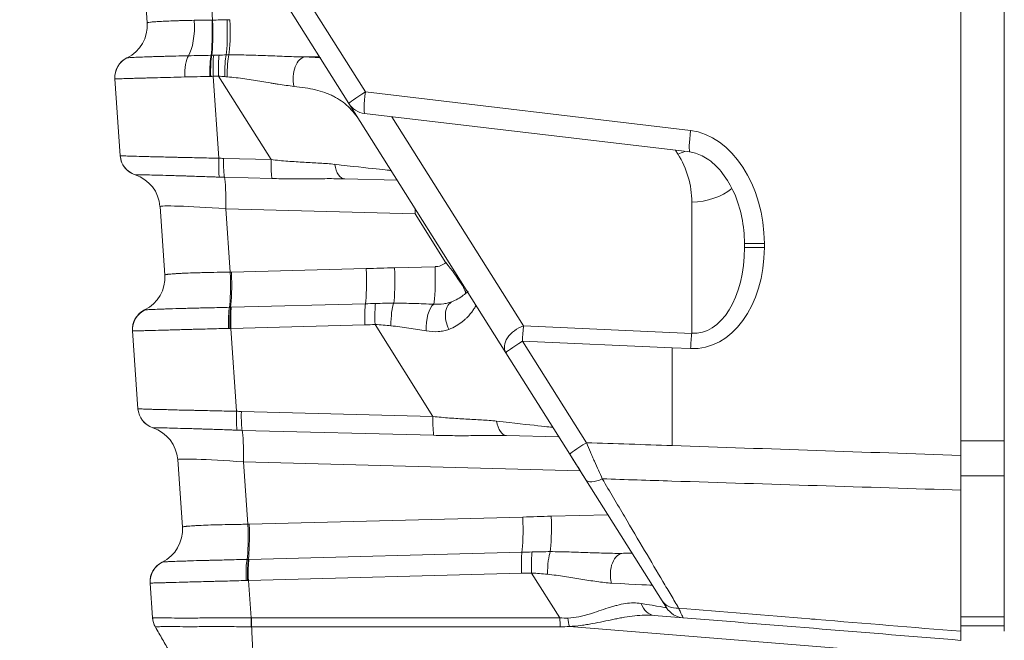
# Model space of a CAD drawing. Header units: millimetres. Extents: x 4 to 836, y 5 to 589.
# Tile 31 of 163: x 475 to 489, y 60 to 68. Entities that reach past the tile are written whole.
import ezdxf

# ---------------------------------------------------------------- set-up
doc = ezdxf.new("R2010")
doc.units = ezdxf.units.MM
doc.layers.add('1', color=7, linetype='Continuous', true_color=0xffffff)
doc.styles.add('ideas_simplex', font='simplex.shx')
doc.dimstyles.get("Standard").update_dxf_attribs({"dimtxt": 0.18, "dimasz": 0.18, "dimexe": 0.18, "dimexo": 0.0625, "dimgap": 0.09, "dimtad": 0, "dimtih": 1, "dimtoh": 1, "dimdec": 4, "dimzin": 0, "dimdsep": 46, "dimtxsty": 'Standard', "dimcen": 0.09, "dimadec": 0, "dimazin": 0, "dimtfac": 1, "dimtdec": 4, "dimtofl": 0, "dimtmove": 0, "dimatfit": 3, "dimfxl": 1, "dimtolj": 1, "dimtzin": 0, "dimarcsym": 0})

# ---------------------------------------------------------------- blocks, each defined once
blk = doc.blocks.new('_U7')
at = {"layer": '1', "color": 152, "lineweight": 13}
for p, q in [((379.695031, 110.932506), (379.695031, 29.92811)), ((504.495031, 61.055569), (504.495031, 29.92811))]:
    blk.add_line(p, q, dxfattribs=at)
at = {"layer": '1', "color": 87, "lineweight": 25}
for p, q in [((435.007531, 39.05311), (433.507531, 39.05311)), ((433.507531, 39.05311), (433.507531, 33.42811)), ((450.682531, 39.05311), (449.182531, 39.05311)), ((450.682531, 33.42811), (450.682531, 39.05311)), ((433.507531, 33.42811), (435.007531, 33.42811)), ((449.182531, 33.42811), (450.682531, 33.42811))]:
    blk.add_line(p, q, dxfattribs=at)
at = {"layer": '1', "color": 27, "lineweight": 13}
blk.add_line((379.695031, 31.92811), (504.495031, 31.92811), dxfattribs=at)
at = {"layer": '1', "color": 27, "lineweight": 18}
for points in [[(379.695031, 31.92811), (382.69503, 32.457091), (382.695033, 31.399129)], [(504.495031, 31.92811), (501.495033, 31.399129), (501.49503, 32.457091)]]:
    blk.add_solid(points, dxfattribs=at)
at = {"layer": '1', "color": 87, "linetype": 'Continuous', "lineweight": 25, "char_height": 3, "attachment_point": 7, "line_spacing_factor": 1.204819, "style": 'ideas_simplex'}
for s, insert in [('\\W1.1692;124,8', (434.979031, 41.18811)), ('\\W1.1692;4.913', (434.979031, 33.87561))]:
    blk.add_mtext(s, dxfattribs=dict(at, insert=insert))

msp = doc.modelspace()

# ---------------------------------------------------------------- linework, layer by layer
at = {"layer": '1', "color": 143, "linetype": 'Continuous', "lineweight": 18}
for p, q in [((488.795, 62.175), (488.795, 182.048)), ((476.92, 68.166), (476.852, 69.128)), ((479.714, 67.05), (478.682, 68.688)), ((476.547, 66.326), (476.473, 67.392)), ((481.89, 63.596), (479.714, 67.05)), ((479.932, 66.912), (484.437, 66.379)), ((480.383, 65.987), (479.658, 66.006)), ((477.164, 64.673), (477.098, 65.621)), ((485.195, 65.054), (485.195, 65.109)), ((476.792, 62.82), (476.717, 63.898)), ((482.775, 62.19), (481.89, 63.596)), ((482.625, 62.429), (481.9, 62.448)), ((477.408, 61.179), (477.343, 62.115)), ((482.998, 61.837), (482.775, 62.19)), ((484.055, 60.159), (482.998, 61.837)), ((488.195, 59.736), (488.195, 61.692)), ((488.795, 59.736), (488.795, 61.691)), ((483.519, 60.817), (483.638, 60.821)), ((476.995, 59.924), (476.961, 60.404)), ((484.115, 60.064), (484.055, 60.159)), ((484.345, 59.924), (483.946, 59.957))]:
    msp.add_line(p, q, dxfattribs=at)
at = {"layer": '1', "color": 143, "linetype": 'Continuous', "lineweight": 13}
for p, q in [((477.764, 69.097), (477.827, 68.205)), ((478.911, 68.848), (479.943, 67.21)), ((477.835, 67.427), (477.914, 66.292)), ((478.638, 66.272), (477.91, 67.429)), ((479.943, 67.21), (484.448, 66.677)), ((480.309, 66.867), (482.136, 63.968)), ((484.272, 66.35), (484.24, 66.402)), ((477.98, 66.289), (478.638, 66.272)), ((476.754, 66.062), (476.754, 66.062)), ((478.649, 66.01), (477.991, 66.028)), ((484.465, 63.865), (484.465, 65.684)), ((478.009, 65.591), (478.071, 64.713)), ((480.631, 65.522), (478.009, 65.591)), ((481.059, 64.844), (480.631, 65.522)), ((485.195, 65.109), (485.471, 65.109)), ((485.471, 65.109), (485.471, 65.054)), ((485.195, 65.054), (485.471, 65.054)), ((478.089, 64.713), (479.956, 64.762)), ((480.348, 64.774), (480.908, 64.789)), ((478.086, 64.226), (479.944, 64.275)), ((479.937, 63.983), (478.079, 63.934)), ((480.88, 62.713), (480.078, 63.987)), ((478.079, 63.934), (478.159, 62.785)), ((482.136, 63.968), (484.465, 63.865)), ((482.119, 63.756), (483.005, 62.35)), ((484.195, 63.664), (482.119, 63.756)), ((484.448, 63.653), (484.195, 63.664)), ((484.195, 63.664), (484.195, 62.31)), ((478.225, 62.783), (480.88, 62.713)), ((476.999, 62.556), (476.999, 62.555)), ((480.891, 62.452), (478.236, 62.521)), ((478.255, 62.085), (478.315, 61.219)), ((482.919, 61.962), (478.255, 62.085)), ((478.333, 61.22), (482.125, 61.319)), ((482.517, 61.331), (483.304, 61.351)), ((478.33, 60.733), (482.113, 60.832)), ((482.106, 60.54), (478.323, 60.44)), ((478.323, 60.44), (478.359, 59.923)), ((482.638, 59.923), (482.247, 60.544)), ((478.364, 59.923), (482.638, 59.923)), ((482.642, 59.797), (478.367, 59.797)), ((488.195, 59.363), (482.769, 59.804))]:
    msp.add_line(p, q, dxfattribs=at)
at = {"layer": '1', "color": 252, "linetype": 'Continuous', "lineweight": 13}
for p, q in [((488.195, 62.375), (488.795, 62.375)), ((488.795, 61.891), (488.195, 61.891)), ((488.195, 59.936), (488.795, 59.936))]:
    msp.add_line(p, q, dxfattribs=at)
at = {"layer": '1', "color": 252, "linetype": 'Continuous', "lineweight": 18}
for p, q in [((488.195, 61.891), (488.195, 62.238)), ((488.795, 62.175), (488.795, 61.891)), ((488.195, 61.692), (488.195, 61.891)), ((488.795, 61.691), (488.795, 61.891)), ((488.795, 59.811), (488.195, 59.811))]:
    msp.add_line(p, q, dxfattribs=at)
at = {"layer": '1', "color": 143, "linetype": 'Continuous', "lineweight": 18}
for centre, radius, start, end in [((476.772, 67.412), 0.3, 116.0243, 184), ((479.968, 67.21), 0.3, 212.2105, 263.2514), ((476.846, 66.347), 0.3, 184, 251.9757), ((476.599, 65.586), 0.5, 4, 71.9757), ((477.016, 63.919), 0.3, 116.0243, 184), ((477.092, 62.841), 0.3, 184, 251.9757), ((476.844, 62.08), 0.5, 4, 71.9757), ((477.26, 60.425), 0.3, 116.0243, 184), ((484.369, 60.223), 0.3, 212.2105, 265.352)]:
    msp.add_arc(centre, radius, start, end, dxfattribs=at)
at = {"layer": '1', "color": 143, "linetype": 'Continuous', "lineweight": 13}
msp.add_arc((480.902, 65.039), 0.25, 271.5, 308.9264, dxfattribs=at)
for centre, major_axis, ratio, start_param, end_param in [((477.773, 68.165), (0.012, -0.5), 0.095877, 0.464054, 1.650014), ((477.783, 68.165), (0.013, -0.5), 0.089454, 0.463739, 1.649703), ((477.984, 68.17), (-0.012, 0.5), 0.089417, 3.602294, 4.791338), ((478.023, 68.171), (-0.012, 0.5), 0.089278, 3.599985, 4.791496), ((477.403, 68.156), (0.013, -0.5), 0.343506, 0.469893, 1.656227), ((476.772, 67.412), (-0.132, 0.27), 0.999868, 0, 1.187396), ((476.773, 67.413), (-0.126, 0.272), 0.998812, 0.020857, 1.209369), ((477.547, 67.446), (-0.007, 0.3), 0.35166, 0.471534, 1.658016), ((477.825, 67.45), (-0.004, 0.3), 0.118205, 0.465266, 1.652215), ((477.833, 67.45), (-0.004, 0.3), 0.11168, 0.46487, 1.651813), ((477.861, 67.451), (-0.008, 0.3), 0.089493, 0.463259, 1.649658), ((477.936, 67.453), (-0.008, 0.3), 0.089545, 0.4632, 1.649599), ((478.033, 67.454), (-0.002, 0.3), 0.127641, 0.462791, 1.675862), ((478.071, 67.454), (0.001, 0.3), 0.142144, 0.461465, 1.686647), ((479.117, 67.397), (0.006, 0.3), 0.580697, 0.078844, 1.953982), ((479.851, 64.72), (44.417, 0.925), 0.067314, 1.581716, 1.586115), ((479.968, 67.21), (-0.254, -0.16), 0.043295, 4.781005, 6.283185), ((479.968, 67.21), (-0.035, -0.298), 0.080476, 4.721912, 6.283175), ((484.473, 66.677), (-0.035, -0.298), 0.080476, 4.721912, 6.277558), ((484.421, 65.194), (0.119, -1.485), 0.702494, 1.457058, 3.001674), ((484.253, 66.88), (0.635, 0.4), 0.654571, 4.349867, 4.48958), ((483.215, 65.684), (0, 1.25), 1, 4.712389, 5.274569), ((476.846, 66.347), (-0.299, -0.021), 0.999911, 0.335946, 1.188335), ((477.94, 66.316), (0.013, 0.3), 0.083918, 1.655597, 2.844742), ((478.006, 66.314), (-0.008, -0.3), 0.085301, 4.795792, 5.982191), ((478.664, 66.297), (-0.008, -0.3), 0.085301, 4.795792, 5.982191), ((479.666, 66.306), (0.008, 0.3), 0.512573, 1.920751, 3.141593), ((478.388, 66.34), (1.909, -0.217), 0.002715, 5.346643, 6.285359), ((477.966, 65.551), (0.013, 0.5), 0.085301, 4.795792, 5.982191), ((484.445, 66.214), (0.75, 0), 0.707107, 4.738569, 5.582412), ((478.105, 65.547), (1.008, -0.075), 0.036781, 1.668846, 3.146912), ((480.588, 65.482), (0.013, 0.5), 0.085301, 4.795792, 4.936536), ((484.421, 65.14), (0.119, -1.485), 0.702494, 6.195627, 7.740243), ((484.445, 65.14), (0.076, -1.275), 0.585237, 6.207347, 7.751963), ((481.015, 64.804), (0.314, -0.389), 0.118734, 0, 1.57909), ((478.027, 64.672), (-0.014, 0.5), 0.089599, 3.605123, 4.791129), ((478.045, 64.673), (-0.013, 0.5), 0.089526, 3.604858, 4.791214), ((479.912, 64.722), (-0.013, 0.5), 0.089526, 3.604814, 4.791214), ((480.305, 64.733), (-0.013, 0.5), 0.089526, 3.587393, 4.791214), ((480.865, 64.748), (-0.013, 0.5), 0.089526, 3.428986, 4.791214), ((479.963, 64.007), (-0.008, 0.3), 0.089526, 0.463222, 1.649621), ((480.104, 64.011), (-0.009, 0.3), 0.089905, 0.462785, 1.649185), ((480.354, 64.013), (0.006, 0.3), 0.186297, 0.452373, 1.718933), ((480.905, 63.982), (0.022, 0.299), 0.396805, 0.312634, 1.879684), ((481.269, 64.032), (-0.117, 0.276), 0.664207, 0, 1.694564), ((477.016, 63.919), (-0.132, 0.27), 0.999868, 0, 1.187396), ((477.017, 63.919), (-0.126, 0.272), 0.998812, 0.020857, 1.209369), ((478.079, 63.958), (-0.005, 0.3), 0.110731, 0.4646, 1.651491), ((478.096, 63.958), (-0.007, 0.3), 0.0966, 0.463597, 1.650234), ((478.105, 63.958), (-0.008, 0.3), 0.089526, 0.463222, 1.649621), ((482.143, 63.756), (-0.254, -0.16), 0.654571, 4.349867, 6.283185), ((482.143, 63.756), (0.013, 0.3), 0.080955, 0.788352, 1.57438), ((484.473, 63.653), (0.013, 0.3), 0.080955, 0.788352, 1.57438), ((482.143, 63.756), (-0.254, -0.16), 0.043295, 4.781005, 6.283185), ((477.092, 62.841), (0.299, 0.021), 0.999911, 3.141593, 4.329928), ((478.185, 62.81), (-0.013, -0.3), 0.083918, 4.797189, 5.986334), ((478.251, 62.807), (-0.008, -0.3), 0.085301, 4.795792, 5.982191), ((480.906, 62.738), (-0.008, -0.3), 0.085301, 4.795792, 5.982191), ((481.908, 62.748), (-0.008, -0.3), 0.512573, 5.062344, 6.283185), ((480.63, 62.781), (1.909, -0.217), 0.002715, 5.346643, 6.285359), ((478.211, 62.044), (-0.013, -0.5), 0.085301, 1.654199, 2.840599), ((483.029, 62.35), (-0.254, -0.16), 0.043295, 4.781005, 6.283185), ((478.35, 62.04), (1.008, -0.075), 0.036781, 1.668846, 3.146912), ((483.252, 61.997), (-0.254, -0.16), 0.394384, 0, 1.227132), ((482.081, 61.278), (-0.013, 0.5), 0.089526, 3.604814, 4.791214), ((482.474, 61.29), (-0.013, 0.5), 0.089526, 3.587393, 4.791214), ((478.272, 61.179), (0.014, -0.5), 0.089599, 0.46353, 1.649537), ((478.29, 61.179), (-0.013, 0.5), 0.089526, 3.604858, 4.791214), ((482.524, 60.57), (-0.006, -0.3), 0.186297, 3.593965, 4.860525), ((478.323, 60.464), (0.005, -0.3), 0.110731, 3.606193, 4.793084), ((478.34, 60.465), (0.007, -0.3), 0.0966, 3.60519, 4.791826), ((478.349, 60.465), (0.008, -0.3), 0.089526, 3.604814, 4.791214), ((482.132, 60.564), (0.008, -0.3), 0.089526, 3.604814, 4.791214), ((482.273, 60.568), (0.009, -0.3), 0.089905, 3.604378, 4.790778), ((483.527, 60.518), (0.008, -0.3), 0.630219, 3.141593, 5.088122), ((477.262, 60.426), (0.126, -0.272), 0.998812, 3.162449, 4.350961), ((482.08, 60.48), (1.839, -0.105), 0.002954, 5.477977, 6.285291), ((484.309, 60.319), (-0.254, -0.16), 0.81348, 0, 1.00541), ((483.97, 60.256), (0.024, 0.299), 0.752324, 2.09814, 3.141593), ((482.127, 60.406), (1.988, -0.342), 0.002462, 5.679582, 6.2854), ((478.385, 59.948), (0.005, 0.3), 0.086118, 1.65335, 2.095729), ((482.665, 59.947), (0, 0.3), 0.087443, 1.651938, 2.094395), ((480.122, 63.588), (2.94, -3.56), 0.301184, 5.996291, 6.058814), ((482.792, 59.954), (-0.035, 0.298), 0.152544, 1.66784, 2.080428), ((480.099, 63.438), (3.062, -3.471), 0.359101, 5.976401, 6.038924)]:
    msp.add_ellipse(centre, major_axis=major_axis, ratio=ratio, start_param=start_param, end_param=end_param, dxfattribs=at)
at = {"layer": '1', "color": 143, "linetype": 'Continuous', "lineweight": 18}
for centre, major_axis, ratio, start_param, end_param in [((476.421, 68.131), (-0.499, -0.035), 0.999999, 1.956885, 3.141593), ((476.846, 66.347), (-0.299, -0.021), 0.999911, 0, 0.335946), ((476.665, 64.638), (0.499, 0.035), 0.999999, 5.098477, 6.283185), ((476.909, 61.144), (-0.499, -0.035), 0.999999, 1.956885, 3.141593), ((477.261, 60.425), (0.132, -0.27), 0.999868, 3.141593, 4.328989), ((477.294, 59.945), (-0.299, -0.021), 0.999986, 0, 0.453783)]:
    msp.add_ellipse(centre, major_axis=major_axis, ratio=ratio, start_param=start_param, end_param=end_param, dxfattribs=at)
for points, degree in [([(488.195, 92.305), (488.195, 62.174)], 1), ([(476.92, 68.166), (476.92, 68.166)], 1), ([(476.641, 67.682), (476.641, 67.682), (476.64, 67.682), (476.64, 67.682)], 3), ([(476.64, 67.682), (476.64, 67.682), (476.641, 67.682), (476.641, 67.682)], 3), ([(476.547, 66.326), (476.547, 66.326), (476.547, 66.326), (476.547, 66.326)], 3), ([(477.164, 64.673), (477.164, 64.673)], 1), ([(476.885, 64.189), (476.885, 64.189), (476.885, 64.189), (476.885, 64.188)], 3), ([(476.885, 64.188), (476.885, 64.189), (476.885, 64.189), (476.885, 64.189)], 3), ([(482.323, 62.908), (482.376, 62.824), (482.374, 62.827)], 2), ([(477.408, 61.179), (477.408, 61.179)], 1), ([(477.13, 60.695), (477.129, 60.695), (477.129, 60.695), (477.129, 60.695)], 3), ([(477.129, 60.695), (477.129, 60.695), (477.129, 60.695), (477.13, 60.695)], 3), ([(488.195, 59.611), (486.912, 59.716), (485.628, 59.82), (484.345, 59.924)], 3), ([(477.429, 59.111), (477.034, 59.795)], 1)]:
    msp.add_open_spline(points, degree=degree, dxfattribs=at)
at = {"layer": '1', "color": 143, "linetype": 'Continuous', "lineweight": 13}
for points, degree in [([(477.573, 68.203), (477.613, 68.204), (477.694, 68.205), (477.778, 68.205), (477.82, 68.205)], 3), ([(477.82, 68.205), (477.822, 68.205), (477.824, 68.205), (477.827, 68.205)], 3), ([(477.827, 68.205), (477.893, 68.207), (477.96, 68.209), (478.027, 68.211)], 3), ([(478.027, 68.211), (478.04, 68.211), (478.054, 68.211), (478.067, 68.211)], 3), ([(476.641, 67.682), (476.641, 67.682), (476.64, 67.682), (476.64, 67.682)], 3), ([(477.493, 67.712), (477.543, 67.713), (477.646, 67.715), (477.752, 67.717), (477.806, 67.718)], 3), ([(477.806, 67.718), (477.809, 67.718), (477.811, 67.718), (477.814, 67.718)], 3), ([(477.814, 67.718), (477.823, 67.718), (477.833, 67.719), (477.842, 67.719)], 3), ([(477.842, 67.719), (477.867, 67.719), (477.892, 67.72), (477.917, 67.721)], 3), ([(477.917, 67.721), (477.949, 67.722), (477.982, 67.722), (478.015, 67.723)], 3), ([(478.015, 67.723), (478.028, 67.723), (478.04, 67.723), (478.053, 67.723)], 3), ([(479.109, 67.696), (479.185, 67.694), (479.256, 67.69), (479.324, 67.683)], 3), ([(476.473, 67.391), (476.473, 67.391), (476.473, 67.391), (476.473, 67.392)], 3), ([(476.474, 67.391), (476.474, 67.391), (476.473, 67.391), (476.473, 67.391)], 3), ([(477.835, 67.427), (477.823, 67.426), (477.812, 67.426), (477.8, 67.426)], 3), ([(477.91, 67.429), (477.885, 67.428), (477.86, 67.427), (477.835, 67.427)], 3), ([(477.995, 67.423), (477.967, 67.425), (477.938, 67.427), (477.91, 67.429)], 3), ([(478.029, 67.42), (478.018, 67.421), (478.006, 67.422), (477.995, 67.423)], 3), ([(477.914, 66.292), (477.936, 66.291), (477.958, 66.29), (477.98, 66.289)], 3), ([(477.991, 66.028), (477.967, 66.028), (477.944, 66.029), (477.921, 66.03)], 3), ([(478.071, 64.713), (478.077, 64.713), (478.083, 64.713), (478.089, 64.713)], 3), ([(479.956, 64.762), (480.021, 64.764), (480.152, 64.768), (480.283, 64.772), (480.348, 64.774)], 3), ([(479.944, 64.275), (479.991, 64.276), (480.037, 64.278), (480.084, 64.279)], 3), ([(480.084, 64.279), (480.168, 64.282), (480.252, 64.283), (480.336, 64.283)], 3), ([(478.059, 64.226), (478.065, 64.226), (478.071, 64.226), (478.077, 64.226)], 3), ([(478.077, 64.226), (478.08, 64.226), (478.083, 64.226), (478.086, 64.226)], 3), ([(480.078, 63.987), (480.031, 63.985), (479.984, 63.984), (479.937, 63.983)], 3), ([(480.298, 63.97), (480.225, 63.977), (480.152, 63.983), (480.078, 63.987)], 3), ([(476.719, 63.897), (476.718, 63.897), (476.717, 63.897), (476.717, 63.898)], 3), ([(476.717, 63.898), (476.717, 63.898), (476.717, 63.898), (476.717, 63.898)], 3), ([(478.068, 63.934), (478.061, 63.934), (478.053, 63.933), (478.046, 63.933)], 3), ([(478.079, 63.934), (478.075, 63.934), (478.071, 63.934), (478.068, 63.934)], 3), ([(478.159, 62.785), (478.181, 62.784), (478.203, 62.784), (478.225, 62.783)], 3), ([(478.236, 62.521), (478.213, 62.522), (478.189, 62.522), (478.166, 62.523)], 3), ([(483.005, 62.35), (483.402, 62.337), (483.798, 62.323), (484.195, 62.31)], 3), ([(484.195, 62.31), (485.528, 62.264), (486.862, 62.219), (488.195, 62.174)], 3), ([(482.125, 61.319), (482.19, 61.321), (482.321, 61.325), (482.452, 61.329), (482.517, 61.331)], 3), ([(478.315, 61.219), (478.321, 61.219), (478.327, 61.22), (478.333, 61.22)], 3), ([(482.253, 60.836), (482.337, 60.838), (482.421, 60.84), (482.505, 60.84)], 3), ([(478.304, 60.732), (478.31, 60.732), (478.316, 60.732), (478.321, 60.733)], 3), ([(478.321, 60.733), (478.324, 60.733), (478.327, 60.733), (478.33, 60.733)], 3), ([(482.113, 60.832), (482.16, 60.833), (482.206, 60.834), (482.253, 60.836)], 3), ([(478.312, 60.44), (478.305, 60.44), (478.298, 60.44), (478.29, 60.44)], 3), ([(478.323, 60.44), (478.319, 60.44), (478.316, 60.44), (478.312, 60.44)], 3), ([(482.247, 60.544), (482.2, 60.542), (482.153, 60.541), (482.106, 60.54)], 3), ([(482.467, 60.526), (482.395, 60.534), (482.321, 60.54), (482.247, 60.544)], 3), ([(476.963, 60.404), (476.962, 60.404), (476.962, 60.404), (476.961, 60.404)], 3), ([(476.961, 60.404), (476.961, 60.404), (476.961, 60.404), (476.961, 60.404)], 3), ([(478.359, 59.923), (478.361, 59.923), (478.362, 59.923), (478.364, 59.923)], 3), ([(478.367, 59.798), (478.365, 59.798), (478.363, 59.798), (478.361, 59.798)], 3), ([(478.367, 59.797), (478.402, 59.111)], 1)]:
    msp.add_open_spline(points, degree=degree, dxfattribs=at)
for points, knots in [([(476.92, 68.166), (476.92, 68.168), (476.927, 68.172), (476.95, 68.175), (476.972, 68.178), (476.981, 68.179), (476.999, 68.181), (477.01, 68.181), (477.043, 68.184), (477.068, 68.186), (477.112, 68.188), (477.127, 68.189), (477.159, 68.19), (477.176, 68.191), (477.229, 68.193), (477.266, 68.195), (477.326, 68.197), (477.347, 68.197), (477.389, 68.199), (477.411, 68.199), (477.478, 68.201), (477.525, 68.202), (477.573, 68.203)], [0, 0, 0, 0, 0.125, 0.25, 0.25, 0.3125, 0.3125, 0.375, 0.375, 0.5, 0.5, 0.5625, 0.5625, 0.625, 0.625, 0.75, 0.75, 0.8125, 0.8125, 0.875, 0.875, 1, 1, 1, 1]), ([(476.641, 67.682), (476.643, 67.683), (476.656, 67.685), (476.687, 67.687), (476.718, 67.688), (476.729, 67.689), (476.754, 67.69), (476.768, 67.691), (476.812, 67.692), (476.845, 67.694), (476.902, 67.696), (476.921, 67.696), (476.953, 67.697), (476.963, 67.698), (476.985, 67.698), (476.996, 67.699), (477.052, 67.7), (477.101, 67.702), (477.177, 67.704), (477.204, 67.705), (477.245, 67.706), (477.258, 67.706), (477.286, 67.707), (477.301, 67.707), (477.372, 67.709), (477.431, 67.711), (477.493, 67.712)], [0, 0, 0, 0, 0.125, 0.25, 0.25, 0.3125, 0.3125, 0.375, 0.375, 0.5, 0.5, 0.5625, 0.5625, 0.59375, 0.59375, 0.625, 0.625, 0.75, 0.75, 0.8125, 0.8125, 0.84375, 0.84375, 0.875, 0.875, 1, 1, 1, 1]), ([(478.053, 67.723), (478.144, 67.724), (478.235, 67.723), (478.414, 67.719), (478.503, 67.716), (478.635, 67.711), (478.679, 67.709), (478.767, 67.705), (478.811, 67.704), (478.897, 67.7), (478.94, 67.699), (479.025, 67.697), (479.067, 67.696), (479.109, 67.696)], [0, 0, 0, 0, 0.25, 0.25, 0.5, 0.5, 0.625, 0.625, 0.75, 0.75, 0.875, 0.875, 1, 1, 1, 1]), ([(477.442, 67.418), (477.373, 67.416), (477.307, 67.414), (477.181, 67.411), (477.12, 67.409), (477.048, 67.407), (477.034, 67.407), (477.005, 67.406), (476.991, 67.406), (476.95, 67.405), (476.924, 67.404), (476.848, 67.402), (476.801, 67.401), (476.737, 67.399), (476.717, 67.398), (476.688, 67.397), (476.679, 67.397), (476.661, 67.397), (476.652, 67.396), (476.61, 67.395), (476.581, 67.394), (476.545, 67.393), (476.534, 67.393), (476.515, 67.392), (476.507, 67.392), (476.486, 67.392), (476.478, 67.391), (476.474, 67.391)], [0, 0, 0, 0, 0.125, 0.125, 0.25, 0.25, 0.28125, 0.28125, 0.3125, 0.3125, 0.375, 0.375, 0.5, 0.5, 0.5625, 0.5625, 0.59375, 0.59375, 0.625, 0.625, 0.75, 0.75, 0.8125, 0.8125, 0.875, 0.875, 1, 1, 1, 1]), ([(477.79, 67.425), (477.73, 67.424), (477.672, 67.423), (477.556, 67.42), (477.498, 67.419), (477.442, 67.418)], [0, 0, 0, 0, 0.5, 0.5, 1, 1, 1, 1]), ([(477.8, 67.426), (477.798, 67.426), (477.797, 67.425), (477.793, 67.425), (477.792, 67.425), (477.79, 67.425)], [0, 0, 0, 0, 0.522587, 0.522587, 1, 1, 1, 1]), ([(478.953, 67.287), (478.919, 67.291), (478.883, 67.296), (478.811, 67.306), (478.774, 67.312), (478.718, 67.321), (478.699, 67.324), (478.662, 67.33), (478.605, 67.34), (478.547, 67.349), (478.431, 67.369), (478.352, 67.381), (478.193, 67.403), (478.112, 67.413), (478.029, 67.42)], [0, 0, 0, 0, 0.125, 0.125, 0.25, 0.25, 0.3125, 0.3125, 0.375, 0.5, 0.5, 0.75, 0.75, 1, 1, 1, 1]), ([(479.864, 66.812), (479.816, 66.887), (479.764, 66.952), (479.645, 67.064), (479.579, 67.111), (479.484, 67.159), (479.464, 67.168), (479.424, 67.185), (479.363, 67.209), (479.297, 67.228), (479.16, 67.261), (479.061, 67.276), (478.953, 67.287)], [0, 0, 0, 0, 0.25, 0.25, 0.5, 0.5, 0.5625, 0.5625, 0.625, 0.75, 0.75, 1, 1, 1, 1]), ([(476.547, 66.326), (476.547, 66.326), (476.548, 66.326), (476.55, 66.326), (476.551, 66.326), (476.558, 66.325), (476.564, 66.325), (476.59, 66.324), (476.615, 66.323), (476.657, 66.322), (476.666, 66.321), (476.685, 66.321), (476.715, 66.32), (476.749, 66.319), (476.822, 66.317), (476.878, 66.315), (477.004, 66.312), (477.072, 66.311), (477.183, 66.308), (477.221, 66.307), (477.28, 66.306), (477.3, 66.305), (477.341, 66.304), (477.361, 66.304), (477.466, 66.301), (477.552, 66.3), (477.685, 66.297), (477.73, 66.296), (477.798, 66.294), (477.821, 66.294), (477.868, 66.293), (477.891, 66.292), (477.914, 66.292)], [0, 0, 0, 0, 0.03125, 0.03125, 0.0625, 0.0625, 0.125, 0.125, 0.25, 0.25, 0.28125, 0.28125, 0.3125, 0.375, 0.375, 0.5, 0.5, 0.625, 0.625, 0.6875, 0.6875, 0.71875, 0.71875, 0.75, 0.75, 0.875, 0.875, 0.9375, 0.9375, 0.96875, 0.96875, 1, 1, 1, 1]), ([(478.638, 66.272), (478.715, 66.263), (478.792, 66.256), (478.907, 66.247), (478.945, 66.245), (479.021, 66.24), (479.058, 66.238), (479.169, 66.232), (479.241, 66.228), (479.382, 66.22), (479.451, 66.215), (479.519, 66.207)], [0, 0, 0, 0, 0.25, 0.25, 0.375, 0.375, 0.5, 0.5, 0.75, 0.75, 1, 1, 1, 1]), ([(477.921, 66.03), (477.901, 66.03), (477.881, 66.031), (477.842, 66.033), (477.822, 66.033), (477.764, 66.035), (477.726, 66.037), (477.614, 66.04), (477.541, 66.043), (477.453, 66.046), (477.435, 66.046), (477.401, 66.047), (477.35, 66.049), (477.301, 66.05), (477.208, 66.053), (477.15, 66.055), (477.042, 66.058), (476.995, 66.059), (476.932, 66.06), (476.913, 66.061), (476.877, 66.062), (476.861, 66.062), (476.817, 66.063), (476.795, 66.063), (476.772, 66.063), (476.766, 66.063), (476.759, 66.063), (476.758, 66.062), (476.755, 66.062), (476.754, 66.062), (476.754, 66.062)], [0, 0, 0, 0, 0.03125, 0.03125, 0.0625, 0.0625, 0.125, 0.125, 0.25, 0.25, 0.28125, 0.28125, 0.3125, 0.375, 0.375, 0.5, 0.5, 0.625, 0.625, 0.6875, 0.6875, 0.75, 0.75, 0.875, 0.875, 0.9375, 0.9375, 0.96875, 0.96875, 1, 1, 1, 1]), ([(477.164, 64.673), (477.164, 64.675), (477.169, 64.677), (477.186, 64.68), (477.193, 64.681), (477.205, 64.683), (477.21, 64.684), (477.22, 64.685), (477.225, 64.685), (477.252, 64.688), (477.28, 64.69), (477.328, 64.693), (477.345, 64.694), (477.373, 64.695), (477.383, 64.696), (477.402, 64.697), (477.412, 64.697), (477.464, 64.7), (477.51, 64.701), (477.583, 64.704), (477.609, 64.704), (477.662, 64.706), (477.689, 64.707), (477.771, 64.708), (477.828, 64.71), (477.918, 64.711), (477.948, 64.711), (478.009, 64.712), (478.04, 64.713), (478.071, 64.713)], [0, 0, 0, 0, 0.125, 0.125, 0.1875, 0.1875, 0.21875, 0.21875, 0.25, 0.25, 0.375, 0.375, 0.4375, 0.4375, 0.46875, 0.46875, 0.5, 0.5, 0.625, 0.625, 0.6875, 0.6875, 0.75, 0.75, 0.875, 0.875, 0.9375, 0.9375, 1, 1, 1, 1]), ([(480.336, 64.283), (480.43, 64.283), (480.523, 64.281), (480.707, 64.276), (480.799, 64.272), (480.89, 64.269)], [0, 0, 0, 0, 0.5, 0.5, 1, 1, 1, 1]), ([(480.89, 64.269), (480.938, 64.266), (480.984, 64.268), (481.039, 64.276), (481.05, 64.278), (481.071, 64.282), (481.082, 64.285), (481.113, 64.293), (481.133, 64.3), (481.151, 64.308)], [0, 0, 0, 0, 0.5, 0.5, 0.625, 0.625, 0.75, 0.75, 1, 1, 1, 1]), ([(481.476, 64.253), (481.476, 64.253), (481.475, 64.25), (481.469, 64.239), (481.464, 64.231), (481.455, 64.215), (481.451, 64.209), (481.443, 64.197), (481.438, 64.19), (481.423, 64.169), (481.411, 64.153), (481.383, 64.119), (481.367, 64.101), (481.339, 64.072), (481.329, 64.063), (481.307, 64.044), (481.296, 64.034), (481.259, 64.005), (481.232, 63.987), (481.171, 63.951), (481.138, 63.935), (481.101, 63.92)], [0, 0, 0, 0, 0.125, 0.125, 0.25, 0.25, 0.3125, 0.3125, 0.375, 0.375, 0.5, 0.5, 0.625, 0.625, 0.6875, 0.6875, 0.75, 0.75, 0.875, 0.875, 1, 1, 1, 1]), ([(476.885, 64.189), (476.887, 64.19), (476.896, 64.191), (476.92, 64.192), (476.93, 64.193), (476.947, 64.194), (476.953, 64.194), (476.966, 64.195), (476.973, 64.195), (477.01, 64.197), (477.046, 64.198), (477.109, 64.201), (477.132, 64.201), (477.18, 64.203), (477.205, 64.204), (477.286, 64.206), (477.344, 64.208), (477.438, 64.211), (477.47, 64.212), (477.521, 64.213), (477.538, 64.214), (477.572, 64.214), (477.59, 64.215), (477.678, 64.217), (477.751, 64.219), (477.864, 64.221), (477.903, 64.222), (477.981, 64.224), (478.02, 64.225), (478.059, 64.226)], [0, 0, 0, 0, 0.125, 0.125, 0.1875, 0.1875, 0.21875, 0.21875, 0.25, 0.25, 0.375, 0.375, 0.4375, 0.4375, 0.5, 0.5, 0.625, 0.625, 0.6875, 0.6875, 0.71875, 0.71875, 0.75, 0.75, 0.875, 0.875, 0.9375, 0.9375, 1, 1, 1, 1]), ([(478.046, 63.933), (477.957, 63.931), (477.871, 63.929), (477.745, 63.925), (477.704, 63.924), (477.642, 63.923), (477.622, 63.922), (477.581, 63.921), (477.561, 63.921), (477.462, 63.918), (477.387, 63.916), (477.282, 63.913), (477.248, 63.912), (477.199, 63.911), (477.183, 63.911), (477.151, 63.91), (477.135, 63.909), (477.06, 63.907), (477.006, 63.906), (476.934, 63.904), (476.912, 63.903), (476.881, 63.902), (476.871, 63.902), (476.852, 63.902), (476.843, 63.901), (476.8, 63.9), (476.773, 63.899), (476.744, 63.898), (476.736, 63.898), (476.728, 63.898), (476.725, 63.898), (476.721, 63.898), (476.72, 63.898), (476.719, 63.897)], [0, 0, 0, 0, 0.125, 0.125, 0.1875, 0.1875, 0.21875, 0.21875, 0.25, 0.25, 0.375, 0.375, 0.4375, 0.4375, 0.46875, 0.46875, 0.5, 0.5, 0.625, 0.625, 0.6875, 0.6875, 0.71875, 0.71875, 0.75, 0.75, 0.875, 0.875, 0.9375, 0.9375, 0.96875, 0.96875, 1, 1, 1, 1]), ([(480.785, 63.899), (480.707, 63.912), (480.627, 63.925), (480.464, 63.95), (480.382, 63.961), (480.298, 63.97)], [0, 0, 0, 0, 0.5, 0.5, 1, 1, 1, 1]), ([(481.101, 63.92), (481.079, 63.912), (481.055, 63.905), (481.018, 63.897), (481.005, 63.895), (480.979, 63.892), (480.966, 63.89), (480.899, 63.886), (480.843, 63.89), (480.785, 63.899)], [0, 0, 0, 0, 0.25, 0.25, 0.375, 0.375, 0.5, 0.5, 1, 1, 1, 1]), ([(476.792, 62.82), (476.792, 62.82), (476.793, 62.82), (476.795, 62.82), (476.797, 62.819), (476.803, 62.819), (476.81, 62.819), (476.835, 62.818), (476.86, 62.817), (476.902, 62.815), (476.911, 62.815), (476.93, 62.814), (476.96, 62.813), (476.994, 62.812), (477.067, 62.81), (477.123, 62.809), (477.249, 62.806), (477.317, 62.804), (477.428, 62.801), (477.466, 62.801), (477.525, 62.799), (477.545, 62.799), (477.586, 62.798), (477.607, 62.797), (477.711, 62.795), (477.797, 62.793), (477.93, 62.79), (477.975, 62.789), (478.044, 62.788), (478.067, 62.787), (478.113, 62.786), (478.136, 62.786), (478.159, 62.785)], [0, 0, 0, 0, 0.03125, 0.03125, 0.0625, 0.0625, 0.125, 0.125, 0.25, 0.25, 0.28125, 0.28125, 0.3125, 0.375, 0.375, 0.5, 0.5, 0.625, 0.625, 0.6875, 0.6875, 0.71875, 0.71875, 0.75, 0.75, 0.875, 0.875, 0.9375, 0.9375, 0.96875, 0.96875, 1, 1, 1, 1]), ([(480.88, 62.713), (480.957, 62.705), (481.034, 62.697), (481.149, 62.689), (481.187, 62.686), (481.263, 62.681), (481.3, 62.679), (481.41, 62.673), (481.483, 62.67), (481.624, 62.661), (481.693, 62.656), (481.761, 62.649)], [0, 0, 0, 0, 0.25, 0.25, 0.375, 0.375, 0.5, 0.5, 0.75, 0.75, 1, 1, 1, 1]), ([(478.166, 62.523), (478.146, 62.524), (478.126, 62.525), (478.087, 62.526), (478.068, 62.527), (478.01, 62.529), (477.971, 62.53), (477.859, 62.534), (477.786, 62.536), (477.698, 62.539), (477.68, 62.54), (477.646, 62.541), (477.595, 62.542), (477.546, 62.544), (477.453, 62.547), (477.395, 62.548), (477.288, 62.551), (477.24, 62.553), (477.178, 62.554), (477.158, 62.554), (477.123, 62.555), (477.106, 62.556), (477.062, 62.556), (477.04, 62.557), (477.017, 62.556), (477.011, 62.556), (477.005, 62.556), (477.003, 62.556), (477, 62.556), (477, 62.556), (476.999, 62.556)], [0, 0, 0, 0, 0.03125, 0.03125, 0.0625, 0.0625, 0.125, 0.125, 0.25, 0.25, 0.28125, 0.28125, 0.3125, 0.375, 0.375, 0.5, 0.5, 0.625, 0.625, 0.6875, 0.6875, 0.75, 0.75, 0.875, 0.875, 0.9375, 0.9375, 0.96875, 0.96875, 1, 1, 1, 1]), ([(483.005, 62.35), (483.024, 62.307), (483.043, 62.263), (483.071, 62.198), (483.08, 62.177), (483.099, 62.134), (483.108, 62.113), (483.136, 62.05), (483.154, 62.009), (483.19, 61.927), (483.208, 61.888), (483.226, 61.849)], [0, 0, 0, 0, 0.25, 0.25, 0.375, 0.375, 0.5, 0.5, 0.75, 0.75, 1, 1, 1, 1]), ([(483.226, 61.849), (483.278, 61.759), (483.33, 61.672), (483.406, 61.542), (483.432, 61.499), (483.482, 61.414), (483.507, 61.372), (483.63, 61.163), (483.724, 61.005), (483.901, 60.704), (483.985, 60.562), (484.084, 60.395), (484.103, 60.362), (484.141, 60.298), (484.16, 60.266), (484.215, 60.174), (484.249, 60.115), (484.283, 60.059)], [0, 0, 0, 0, 0.125, 0.125, 0.1875, 0.1875, 0.25, 0.25, 0.5, 0.5, 0.75, 0.75, 0.8125, 0.8125, 0.875, 0.875, 1, 1, 1, 1]), ([(488.195, 61.692), (487.531, 61.713), (486.867, 61.734), (485.531, 61.776), (484.86, 61.797), (483.868, 61.828), (483.547, 61.838), (483.226, 61.849)], [0, 0, 0, 0, 0.400895, 0.400895, 0.806151, 0.806151, 1, 1, 1, 1]), ([(477.408, 61.179), (477.408, 61.181), (477.414, 61.183), (477.43, 61.187), (477.437, 61.188), (477.45, 61.189), (477.454, 61.19), (477.464, 61.191), (477.469, 61.192), (477.497, 61.194), (477.524, 61.196), (477.572, 61.199), (477.589, 61.2), (477.617, 61.202), (477.627, 61.202), (477.647, 61.203), (477.657, 61.204), (477.709, 61.206), (477.754, 61.208), (477.827, 61.21), (477.853, 61.211), (477.906, 61.212), (477.933, 61.213), (478.015, 61.215), (478.073, 61.216), (478.162, 61.217), (478.192, 61.218), (478.253, 61.219), (478.284, 61.219), (478.315, 61.219)], [0, 0, 0, 0, 0.125, 0.125, 0.1875, 0.1875, 0.21875, 0.21875, 0.25, 0.25, 0.375, 0.375, 0.4375, 0.4375, 0.46875, 0.46875, 0.5, 0.5, 0.625, 0.625, 0.6875, 0.6875, 0.75, 0.75, 0.875, 0.875, 0.9375, 0.9375, 1, 1, 1, 1]), ([(482.505, 60.84), (482.593, 60.84), (482.68, 60.838), (482.853, 60.833), (482.939, 60.83), (483.109, 60.824), (483.193, 60.821), (483.318, 60.818), (483.359, 60.817), (483.44, 60.816), (483.48, 60.816), (483.519, 60.817)], [0, 0, 0, 0, 0.25, 0.25, 0.5, 0.5, 0.75, 0.75, 0.875, 0.875, 1, 1, 1, 1]), ([(477.13, 60.695), (477.132, 60.696), (477.141, 60.697), (477.165, 60.699), (477.174, 60.699), (477.191, 60.7), (477.197, 60.701), (477.211, 60.701), (477.218, 60.702), (477.255, 60.703), (477.291, 60.705), (477.353, 60.707), (477.376, 60.708), (477.424, 60.71), (477.45, 60.71), (477.53, 60.713), (477.588, 60.715), (477.682, 60.717), (477.715, 60.718), (477.765, 60.719), (477.782, 60.72), (477.817, 60.721), (477.834, 60.721), (477.922, 60.723), (477.995, 60.725), (478.108, 60.728), (478.147, 60.729), (478.225, 60.73), (478.264, 60.731), (478.304, 60.732)], [0, 0, 0, 0, 0.125, 0.125, 0.1875, 0.1875, 0.21875, 0.21875, 0.25, 0.25, 0.375, 0.375, 0.4375, 0.4375, 0.5, 0.5, 0.625, 0.625, 0.6875, 0.6875, 0.71875, 0.71875, 0.75, 0.75, 0.875, 0.875, 0.9375, 0.9375, 1, 1, 1, 1]), ([(478.29, 60.44), (478.202, 60.437), (478.116, 60.435), (477.989, 60.432), (477.948, 60.431), (477.886, 60.429), (477.866, 60.429), (477.826, 60.428), (477.806, 60.427), (477.706, 60.424), (477.632, 60.423), (477.526, 60.42), (477.492, 60.419), (477.443, 60.418), (477.427, 60.417), (477.395, 60.416), (477.38, 60.416), (477.304, 60.414), (477.25, 60.412), (477.178, 60.41), (477.156, 60.41), (477.125, 60.409), (477.115, 60.409), (477.096, 60.408), (477.087, 60.408), (477.044, 60.406), (477.018, 60.406), (476.989, 60.405), (476.981, 60.405), (476.972, 60.404), (476.969, 60.404), (476.965, 60.404), (476.964, 60.404), (476.963, 60.404)], [0, 0, 0, 0, 0.125, 0.125, 0.1875, 0.1875, 0.21875, 0.21875, 0.25, 0.25, 0.375, 0.375, 0.4375, 0.4375, 0.46875, 0.46875, 0.5, 0.5, 0.625, 0.625, 0.6875, 0.6875, 0.71875, 0.71875, 0.75, 0.75, 0.875, 0.875, 0.9375, 0.9375, 0.96875, 0.96875, 1, 1, 1, 1]), ([(483.354, 60.403), (483.322, 60.405), (483.288, 60.408), (483.22, 60.416), (483.185, 60.42), (483.113, 60.431), (483.077, 60.436), (483.004, 60.448), (482.967, 60.454), (482.856, 60.472), (482.78, 60.485), (482.626, 60.507), (482.547, 60.518), (482.467, 60.526)], [0, 0, 0, 0, 0.125, 0.125, 0.25, 0.25, 0.375, 0.375, 0.5, 0.5, 0.75, 0.75, 1, 1, 1, 1]), ([(482.75, 59.92), (482.801, 59.922), (482.851, 59.929), (482.925, 59.943), (482.949, 59.949), (482.997, 59.961), (483.021, 59.968), (483.09, 59.988), (483.135, 60.003), (483.222, 60.033), (483.265, 60.047), (483.327, 60.067), (483.348, 60.074), (483.389, 60.086), (483.409, 60.091), (483.469, 60.106), (483.508, 60.115), (483.621, 60.132), (483.693, 60.133), (483.763, 60.121)], [0, 0, 0, 0, 0.125, 0.125, 0.1875, 0.1875, 0.25, 0.25, 0.375, 0.375, 0.5, 0.5, 0.5625, 0.5625, 0.625, 0.625, 0.75, 0.75, 1, 1, 1, 1]), ([(484.283, 60.059), (484.292, 60.037), (484.301, 60.018), (484.316, 59.985), (484.322, 59.971), (484.333, 59.948), (484.337, 59.939), (484.342, 59.927), (484.344, 59.924), (484.345, 59.924)], [0, 0, 0, 0, 0.25, 0.25, 0.5, 0.5, 0.75, 0.75, 1, 1, 1, 1]), ([(484.283, 60.059), (484.889, 60.009), (485.495, 59.959), (486.133, 59.906), (486.165, 59.903), (486.863, 59.846), (487.529, 59.791), (488.195, 59.736)], [0, 0, 0, 0, 0.464812, 0.464812, 0.489325, 0.489325, 1, 1, 1, 1]), ([(476.995, 59.924), (476.995, 59.924), (476.995, 59.924), (476.998, 59.924), (476.999, 59.924), (477.006, 59.923), (477.012, 59.923), (477.038, 59.924), (477.063, 59.924), (477.105, 59.924), (477.113, 59.923), (477.132, 59.923), (477.162, 59.923), (477.196, 59.922), (477.269, 59.921), (477.324, 59.92), (477.419, 59.919), (477.451, 59.919), (477.52, 59.919), (477.591, 59.92), (477.667, 59.921), (477.746, 59.921), (477.787, 59.922), (477.911, 59.923), (477.997, 59.924), (478.13, 59.924), (478.175, 59.924), (478.244, 59.924), (478.267, 59.924), (478.313, 59.923), (478.336, 59.923), (478.359, 59.923)], [0, 0, 0, 0, 0.03125, 0.03125, 0.0625, 0.0625, 0.125, 0.125, 0.25, 0.25, 0.28125, 0.28125, 0.3125, 0.375, 0.375, 0.5, 0.5, 0.5625, 0.5625, 0.625, 0.6875, 0.6875, 0.75, 0.75, 0.875, 0.875, 0.9375, 0.9375, 0.96875, 0.96875, 1, 1, 1, 1]), ([(478.364, 59.923), (478.364, 59.9), (478.364, 59.879), (478.365, 59.836), (478.366, 59.816), (478.367, 59.797)], [0, 0, 0, 0, 0.5, 0.5, 1, 1, 1, 1]), ([(483.946, 59.957), (483.857, 59.964), (483.768, 59.961), (483.629, 59.945), (483.581, 59.938), (483.51, 59.926), (483.485, 59.922), (483.437, 59.913), (483.413, 59.908), (483.339, 59.893), (483.289, 59.883), (483.189, 59.862), (483.138, 59.852), (483.061, 59.838), (483.034, 59.833), (482.982, 59.825), (482.956, 59.821), (482.876, 59.811), (482.823, 59.806), (482.769, 59.804)], [0, 0, 0, 0, 0.25, 0.25, 0.375, 0.375, 0.4375, 0.4375, 0.5, 0.5, 0.625, 0.625, 0.75, 0.75, 0.8125, 0.8125, 0.875, 0.875, 1, 1, 1, 1]), ([(478.361, 59.798), (478.338, 59.798), (478.316, 59.798), (478.271, 59.799), (478.248, 59.799), (478.181, 59.8), (478.138, 59.801), (478.008, 59.802), (477.925, 59.802), (477.804, 59.802), (477.764, 59.801), (477.687, 59.801), (477.613, 59.8), (477.544, 59.8), (477.478, 59.8), (477.446, 59.8), (477.354, 59.801), (477.3, 59.801), (477.229, 59.802), (477.207, 59.802), (477.177, 59.802), (477.168, 59.802), (477.149, 59.802), (477.141, 59.801), (477.1, 59.801), (477.076, 59.799), (477.051, 59.798), (477.045, 59.797), (477.038, 59.796), (477.037, 59.796), (477.035, 59.796), (477.034, 59.795), (477.034, 59.795)], [0, 0, 0, 0, 0.03125, 0.03125, 0.0625, 0.0625, 0.125, 0.125, 0.25, 0.25, 0.3125, 0.3125, 0.375, 0.4375, 0.4375, 0.5, 0.5, 0.625, 0.625, 0.6875, 0.6875, 0.71875, 0.71875, 0.75, 0.75, 0.875, 0.875, 0.9375, 0.9375, 0.96875, 0.96875, 1, 1, 1, 1])]:
    msp.add_open_spline(points, degree=3, knots=knots, dxfattribs=at)
at = {"layer": '1', "color": 143, "linetype": 'Continuous', "lineweight": 18}
for points, knots in [([(484.437, 66.379), (484.464, 66.375), (484.557, 66.356), (484.725, 66.268), (484.911, 66.077), (485.068, 65.803), (485.171, 65.47), (485.195, 65.233), (485.195, 65.109)], [0, 0, 0, 0, 0.050858, 0.181159, 0.35065, 0.548442, 0.771002, 1, 1, 1, 1]), ([(479.658, 66.006), (479.578, 66.008), (479.496, 66.009), (479.331, 66.008), (479.248, 66.007), (479.121, 66.006), (479.079, 66.006), (478.994, 66.006), (478.951, 66.006), (478.822, 66.007), (478.736, 66.008), (478.649, 66.01)], [0, 0, 0, 0, 0.25, 0.25, 0.5, 0.5, 0.625, 0.625, 0.75, 0.75, 1, 1, 1, 1]), ([(481.151, 64.308), (481.186, 64.322), (481.216, 64.338), (481.271, 64.371), (481.295, 64.388), (481.336, 64.42), (481.353, 64.435), (481.369, 64.449)], [0, 0, 0, 0, 0.340483, 0.340483, 0.680967, 0.680967, 1, 1, 1, 1]), ([(482.316, 62.919), (482.329, 62.899), (482.361, 62.848), (482.373, 62.83), (482.374, 62.827), (482.374, 62.827)], [0, 0, 0, 0, 0.292474, 0.899514, 1, 1, 1, 1]), ([(481.9, 62.448), (481.82, 62.45), (481.738, 62.45), (481.573, 62.449), (481.49, 62.448), (481.363, 62.447), (481.321, 62.447), (481.236, 62.447), (481.193, 62.447), (481.064, 62.448), (480.978, 62.449), (480.891, 62.452)], [0, 0, 0, 0, 0.25, 0.25, 0.5, 0.5, 0.625, 0.625, 0.75, 0.75, 1, 1, 1, 1]), ([(482.998, 61.837), (482.98, 61.865), (482.962, 61.893), (482.926, 61.951), (482.908, 61.98), (482.88, 62.024), (482.87, 62.039), (482.852, 62.069), (482.842, 62.084), (482.813, 62.13), (482.794, 62.16), (482.775, 62.19)], [0, 0, 0, 0, 0.25, 0.25, 0.5, 0.5, 0.625, 0.625, 0.75, 0.75, 1, 1, 1, 1]), ([(488.195, 62.174), (488.195, 62.132), (488.195, 62.048), (488.195, 61.966), (488.195, 61.906), (488.195, 61.886), (488.195, 61.846), (488.195, 61.826), (488.195, 61.767), (488.195, 61.729), (488.195, 61.692)], [0, 0, 0, 0, 0.25, 0.5, 0.5, 0.625, 0.625, 0.75, 0.75, 1, 1, 1, 1]), ([(484.115, 60.064), (484.115, 60.064), (484.114, 60.066), (484.108, 60.074), (484.105, 60.08), (484.094, 60.097), (484.088, 60.107), (484.073, 60.13), (484.064, 60.144), (484.055, 60.159)], [0, 0, 0, 0, 0.25, 0.25, 0.5, 0.5, 0.75, 0.75, 1, 1, 1, 1]), ([(476.995, 59.924), (476.996, 59.902), (477.001, 59.879), (477.014, 59.836), (477.023, 59.815), (477.034, 59.795)], [0, 0, 0, 0, 0.5, 0.5, 1, 1, 1, 1]), ([(488.195, 59.736), (488.195, 59.715), (488.195, 59.68), (488.195, 59.654), (488.195, 59.638), (488.195, 59.633), (488.195, 59.625), (488.195, 59.622), (488.195, 59.614), (488.195, 59.611), (488.195, 59.611)], [0, 0, 0, 0, 0.250182, 0.500365, 0.500365, 0.625456, 0.625456, 0.750547, 0.750547, 1, 1, 1, 1])]:
    msp.add_open_spline(points, degree=3, knots=knots, dxfattribs=at)

# ---------------------------------------------------------------- dimensions: what is measured, and where the dimension line sits
at = {"layer": '1', "color": 87, "linetype": 'Continuous', "lineweight": 25}
dim = msp.add_linear_dim(base=(379.695, 31.928), p1=(504.495, 66.893), p2=(379.695, 113.433), text='<>\\P[\\C87;{\\H1.00x;\\Fsimplex.shx;4.913\\Fsimplex.shx;}\\C87; ]', dimstyle='Standard', override={"dimtxt": 3, "dimasz": 3, "dimexe": 2, "dimexo": 2.5, "dimgap": 1.5, "dimtad": 1, "dimtih": 0, "dimtoh": 0, "dimdec": 2, "dimlfac": 1, "dimzin": 8, "dimdsep": 44, "dimlunit": 2, "dimtxsty": 'ideas_simplex', "dimsah": 1, "dimse1": 0, "dimse2": 0, "dimsd1": 0, "dimsd2": 0, "dimclrd": 27, "dimclre": 152, "dimclrt": 87, "dimtol": 0, "dimtm": -0.1, "dimtfac": 0.5, "dimtdec": 2, "dimtofl": 1, "dimtmove": 0, "dimtzin": 8, "dimlwd": 13, "dimlwe": 13}, dxfattribs=at)
dim.commit()
dim.dimension.update_dxf_attribs({"geometry": '_U7', "text_midpoint": (442.095, 31.928), "dimtype": 160})

doc.saveas('drawing.dxf')
